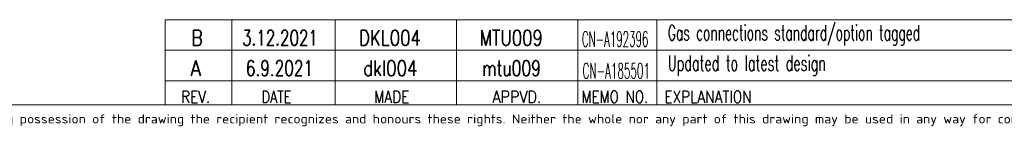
# Model space of a CAD drawing. Header units: inches. Extents: x 0 to 23760, y -13 to 16800.
# Tile 117 of 217: x 9441 to 15929, y 39 to 760. Entities that reach past the tile are written whole.
import ezdxf

# ---------------------------------------------------------------- set-up
doc = ezdxf.new("R2010")
doc.units = ezdxf.units.IN
doc.layers.add('210', color=7, linetype='Continuous', true_color=0xffffff)
doc.layers.add('254', color=7, linetype='Continuous', true_color=0xffffff)
doc.styles.add('iso-1', font='isocp.shx')
doc.styles.add('latin_extended', font='simplex.shx')

msp = doc.modelspace()

# ---------------------------------------------------------------- linework, layer by layer
at = {"layer": '210', "color": 7, "linetype": 'Continuous', "lineweight": 18}
msp.add_line((200, 200), (23560, 200), dxfattribs=at)
at = {"layer": '254', "color": 7, "linetype": 'Continuous', "lineweight": 18}
for p, q in [((10400.01, 560), (10400.01, 760)), ((10400, 200), (10400, 560)), ((16160.015, 358.519), (10400.015, 358.519))]:
    msp.add_line(p, q, dxfattribs=at)
at = {"layer": '254', "color": 7, "linetype": 'Continuous', "lineweight": 13}
for p, q in [((16160.01, 760), (10400.01, 760)), ((16160.01, 560), (10400.01, 560)), ((16160.02, 560), (10400.019, 560))]:
    msp.add_line(p, q, dxfattribs=at)
at = {"layer": '254', "color": 3, "linetype": 'Continuous', "lineweight": 18}
for p, q in [((10840.01, 760), (10840.01, 560)), ((11520.01, 560), (11520.01, 760)), ((12320.01, 760), (12320.01, 560)), ((13120.01, 560), (13120.01, 760)), ((13640.015, 760), (13640.01, 560)), ((10840, 560), (10840, 200)), ((11520, 200), (11520, 560)), ((12320, 560), (12320, 200)), ((13120, 200), (13120, 560)), ((13640, 560), (13640, 200))]:
    msp.add_line(p, q, dxfattribs=at)

# ---------------------------------------------------------------- texts
at = {"layer": '210', "color": 211, "linetype": 'Continuous', "lineweight": 13, "insert": (7369.968, 59.059), "char_height": 60, "attachment_point": 7, "line_spacing_factor": 0.963855, "style": 'iso-1'}
msp.add_mtext('\\W1.2083;Copyright Wärtsilä. All rights reserved. By taking possession of the drawing the recipient recognizes and honours these rights. Neither the whole nor any part of this drawing may be used in any way for construction, fabrication, marketing or any other', dxfattribs=at)
at = {"layer": '254', "color": 3, "linetype": 'Continuous', "lineweight": 18, "char_height": 100, "attachment_point": 7, "line_spacing_factor": 0.963855, "style": 'latin_extended'}
for s, insert in [('\\W0.8203;B', (10573.396, 590.817)), ('\\W0.7284;3.12.2021', (10906.974, 590.817)), ('\\W0.8002;DKL004', (11677.111, 590.817)), ('\\W0.7965;MTU009', (12472.329, 590.817)), ('\\W0.4938;CN-A192396', (13145.927, 582.517)), ('\\W0.5948;Gas connections standard/option tagged', (13711.949, 590.817)), ('\\W0.8818;A', (10567.606, 390.817)), ('\\W0.7376;6.9.2021', (10931.526, 390.817)), ('\\W0.8021;dkl004', (11705.006, 390.817)), ('\\W0.7468;mtu009', (12488.119, 390.817)), ('\\W0.5007;CN-A185501', (13150.367, 373.316)), ('\\W0.6187;Updated to latest design', (13711.949, 390.817))]:
    msp.add_mtext(s, dxfattribs=dict(at, insert=insert))
at = {"layer": '254', "color": 211, "linetype": 'Continuous', "lineweight": 18, "char_height": 80, "attachment_point": 7, "line_spacing_factor": 0.963855, "style": 'latin_extended'}
for s, insert in [('\\W0.8203;REV.', (10505.01, 212.285)), ('\\W0.7715;DATE', (11035.258, 212.285)), ('\\W0.8285;MADE', (11775.696, 212.285)), ('\\W0.8648;APPVD.', (12556.136, 212.285)), ('\\W0.8075;MEMO NO.', (13143.01, 212.285)), ('\\W0.8275;EXPLANATION', (13688.869, 212.285))]:
    msp.add_mtext(s, dxfattribs=dict(at, insert=insert))

doc.saveas('drawing.dxf')
